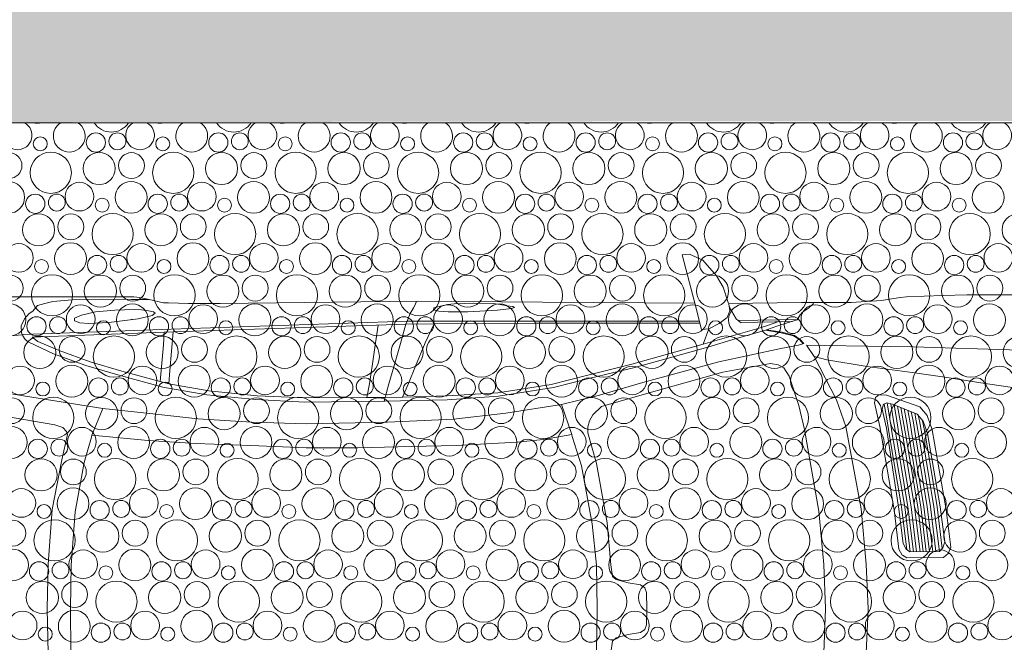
# Model space of a CAD drawing. Header units: metres. Extents: x -167 to 338, y -186 to 508.
# Tile 133 of 256: x 68.03 to 70.96, y 34.46 to 36.31. Entities that reach past the tile are written whole.
import ezdxf

# ---------------------------------------------------------------- set-up
doc = ezdxf.new("R2010")
doc.units = ezdxf.units.M
doc.header["$MEASUREMENT"] = 0
doc.linetypes.add('Öffnungslinie Tür Fenster', pattern=[0.23, 0.15, -0.08])
doc.layers.add('60 Gelände 2D Übersicht', color=7, linetype='Continuous')
doc.layers.add('60 Stellplätze', color=7, linetype='Continuous')

# ---------------------------------------------------------------- blocks, each defined once
blk = doc.blocks.new('*X45', base_point=(27236.1321, 33357.279))
at = {"layer": '60 Gelände 2D Übersicht', "color": 9, "linetype": 'Continuous', "lineweight": 18}
for centre, radius in [((68.0947, 35.9365), 0.0207), ((68.2598, 35.9406), 0.0286), ((68.3237, 35.9442), 0.0251), ((68.4584, 35.9365), 0.0207), ((68.6235, 35.9406), 0.0286), ((68.6874, 35.9442), 0.0251), ((68.8221, 35.9365), 0.0207), ((68.9872, 35.9406), 0.0286), ((69.0511, 35.9442), 0.0251), ((69.1858, 35.9365), 0.0207), ((69.351, 35.9406), 0.0286), ((69.4148, 35.9442), 0.0251), ((69.5495, 35.9365), 0.0207), ((69.7147, 35.9406), 0.0286), ((69.7785, 35.9442), 0.0251), ((69.9132, 35.9365), 0.0207), ((70.0784, 35.9406), 0.0286), ((70.1422, 35.9442), 0.0251), ((70.2769, 35.9365), 0.0207), ((70.4421, 35.9406), 0.0286), ((70.5059, 35.9442), 0.0251), ((70.6407, 35.9365), 0.0207), ((70.8058, 35.9406), 0.0286), ((70.8696, 35.9442), 0.0251), ((68.0018, 35.8721), 0.0384), ((68.1259, 35.8508), 0.0612), ((68.2695, 35.8633), 0.0477), ((68.3655, 35.8721), 0.0384), ((68.4896, 35.8508), 0.0612), ((68.6332, 35.8633), 0.0477), ((68.7292, 35.8721), 0.0384), ((68.8533, 35.8508), 0.0612), ((68.9969, 35.8633), 0.0477), ((69.0929, 35.8721), 0.0384), ((69.2171, 35.8508), 0.0612), ((69.3606, 35.8633), 0.0477), ((69.4567, 35.8721), 0.0384), ((69.5808, 35.8508), 0.0612), ((69.7243, 35.8633), 0.0477), ((69.8204, 35.8721), 0.0384), ((69.9445, 35.8508), 0.0612), ((70.088, 35.8633), 0.0477), ((70.1841, 35.8721), 0.0384), ((70.3082, 35.8508), 0.0612), ((70.4517, 35.8633), 0.0477), ((70.5478, 35.8721), 0.0384), ((70.6719, 35.8508), 0.0612), ((70.8154, 35.8633), 0.0477), ((70.9115, 35.8721), 0.0384), ((68.0008, 35.7777), 0.0473), ((68.211, 35.7799), 0.0426), ((68.3645, 35.7777), 0.0473), ((68.5747, 35.7799), 0.0426), ((68.7282, 35.7777), 0.0473), ((68.9384, 35.7799), 0.0426), ((69.0919, 35.7777), 0.0473), ((69.3022, 35.7799), 0.0426), ((69.4556, 35.7777), 0.0473), ((69.6659, 35.7799), 0.0426), ((69.8193, 35.7777), 0.0473), ((70.0296, 35.7799), 0.0426), ((70.183, 35.7777), 0.0473), ((70.3933, 35.7799), 0.0426), ((70.5468, 35.7777), 0.0473), ((70.757, 35.7799), 0.0426), ((70.9105, 35.7777), 0.0473), ((68.0798, 35.7586), 0.0286), ((68.1437, 35.7622), 0.0251), ((68.2784, 35.7545), 0.0207), ((68.4435, 35.7586), 0.0286), ((68.5074, 35.7622), 0.0251), ((68.6421, 35.7545), 0.0207), ((68.8072, 35.7586), 0.0286), ((68.8711, 35.7622), 0.0251), ((69.0058, 35.7545), 0.0207), ((69.171, 35.7586), 0.0286), ((69.2348, 35.7622), 0.0251), ((69.3695, 35.7545), 0.0207), ((69.5347, 35.7586), 0.0286), ((69.5985, 35.7622), 0.0251), ((69.7332, 35.7545), 0.0207), ((69.8984, 35.7586), 0.0286), ((69.9622, 35.7622), 0.0251), ((70.0969, 35.7545), 0.0207), ((70.2621, 35.7586), 0.0286), ((70.3259, 35.7622), 0.0251), ((70.4607, 35.7545), 0.0207), ((70.6258, 35.7586), 0.0286), ((70.6896, 35.7622), 0.0251), ((70.8244, 35.7545), 0.0207), ((68.0895, 35.6813), 0.0477), ((68.1855, 35.6901), 0.0384), ((68.3096, 35.6688), 0.0612), ((68.4532, 35.6813), 0.0477), ((68.5492, 35.6901), 0.0384), ((68.6733, 35.6688), 0.0612), ((68.8169, 35.6813), 0.0477), ((68.9129, 35.6901), 0.0384), ((69.0371, 35.6688), 0.0612), ((69.1806, 35.6813), 0.0477), ((69.2767, 35.6901), 0.0384), ((69.4008, 35.6688), 0.0612), ((69.5443, 35.6813), 0.0477), ((69.6404, 35.6901), 0.0384), ((69.7645, 35.6688), 0.0612), ((69.908, 35.6813), 0.0477), ((70.0041, 35.6901), 0.0384), ((70.1282, 35.6688), 0.0612), ((70.2717, 35.6813), 0.0477), ((70.3678, 35.6901), 0.0384), ((70.4919, 35.6688), 0.0612), ((70.6354, 35.6813), 0.0477), ((70.7315, 35.6901), 0.0384), ((70.8556, 35.6688), 0.0612), ((70.9992, 35.6813), 0.0477), ((68.031, 35.5979), 0.0426), ((68.1845, 35.5957), 0.0473), ((68.3947, 35.5979), 0.0426), ((68.5482, 35.5957), 0.0473), ((68.7584, 35.5979), 0.0426), ((68.9119, 35.5957), 0.0473), ((69.1222, 35.5979), 0.0426), ((69.2756, 35.5957), 0.0473), ((69.4859, 35.5979), 0.0426), ((69.6393, 35.5957), 0.0473), ((69.8496, 35.5979), 0.0426), ((70.003, 35.5957), 0.0473), ((70.2133, 35.5979), 0.0426), ((70.3668, 35.5957), 0.0473), ((70.577, 35.5979), 0.0426), ((70.7305, 35.5957), 0.0473), ((70.9407, 35.5979), 0.0426), ((68.2635, 35.5766), 0.0286), ((68.3274, 35.5802), 0.0251), ((68.6272, 35.5766), 0.0286), ((68.6911, 35.5802), 0.0251), ((68.991, 35.5766), 0.0286), ((69.0548, 35.5802), 0.0251), ((69.3547, 35.5766), 0.0286), ((69.4185, 35.5802), 0.0251), ((69.7184, 35.5766), 0.0286), ((69.7822, 35.5802), 0.0251), ((70.0821, 35.5766), 0.0286), ((70.1459, 35.5802), 0.0251), ((70.4458, 35.5766), 0.0286), ((70.5096, 35.5802), 0.0251), ((70.8095, 35.5766), 0.0286), ((70.8733, 35.5802), 0.0251), ((68.0984, 35.5725), 0.0207), ((68.4621, 35.5725), 0.0207), ((68.8258, 35.5725), 0.0207), ((69.1895, 35.5725), 0.0207), ((69.5532, 35.5725), 0.0207), ((69.9169, 35.5725), 0.0207), ((70.2807, 35.5725), 0.0207), ((70.6444, 35.5725), 0.0207), ((68.0055, 35.5081), 0.0384), ((68.1296, 35.4868), 0.0612), ((68.2732, 35.4993), 0.0477), ((68.3692, 35.5081), 0.0384), ((68.4933, 35.4868), 0.0612), ((68.6369, 35.4993), 0.0477), ((68.7329, 35.5081), 0.0384), ((68.8571, 35.4868), 0.0612), ((69.0006, 35.4993), 0.0477), ((69.0967, 35.5081), 0.0384), ((69.2208, 35.4868), 0.0612), ((69.3643, 35.4993), 0.0477), ((69.4604, 35.5081), 0.0384), ((69.5845, 35.4868), 0.0612), ((69.728, 35.4993), 0.0477), ((69.8241, 35.5081), 0.0384), ((69.9482, 35.4868), 0.0612), ((70.0917, 35.4993), 0.0477), ((70.1878, 35.5081), 0.0384), ((70.3119, 35.4868), 0.0612), ((70.4554, 35.4993), 0.0477), ((70.5515, 35.5081), 0.0384), ((70.6756, 35.4868), 0.0612), ((70.8192, 35.4993), 0.0477), ((70.9152, 35.5081), 0.0384), ((68.0045, 35.4138), 0.0473), ((68.2147, 35.4159), 0.0426), ((68.3682, 35.4138), 0.0473), ((68.5784, 35.4159), 0.0426), ((68.7319, 35.4138), 0.0473), ((68.9422, 35.4159), 0.0426), ((69.0956, 35.4138), 0.0473), ((69.3059, 35.4159), 0.0426), ((69.4593, 35.4138), 0.0473), ((69.6696, 35.4159), 0.0426), ((69.823, 35.4138), 0.0473), ((70.0333, 35.4159), 0.0426), ((70.1868, 35.4138), 0.0473), ((70.397, 35.4159), 0.0426), ((70.5505, 35.4138), 0.0473), ((70.7607, 35.4159), 0.0426), ((70.9142, 35.4138), 0.0473), ((68.0835, 35.3946), 0.0286), ((68.1474, 35.3982), 0.0251), ((68.4472, 35.3946), 0.0286), ((68.5111, 35.3982), 0.0251), ((68.811, 35.3946), 0.0286), ((68.8748, 35.3982), 0.0251), ((69.1747, 35.3946), 0.0286), ((69.2385, 35.3982), 0.0251), ((69.5384, 35.3946), 0.0286), ((69.6022, 35.3982), 0.0251), ((69.9021, 35.3946), 0.0286), ((69.9659, 35.3982), 0.0251), ((70.2658, 35.3946), 0.0286), ((70.3296, 35.3982), 0.0251), ((70.6295, 35.3946), 0.0286), ((70.6933, 35.3982), 0.0251), ((68.2821, 35.3905), 0.0207), ((68.6458, 35.3905), 0.0207), ((69.0095, 35.3905), 0.0207), ((69.3732, 35.3905), 0.0207), ((69.7369, 35.3905), 0.0207), ((70.1007, 35.3905), 0.0207), ((70.4644, 35.3905), 0.0207), ((70.8281, 35.3905), 0.0207), ((68.0932, 35.3173), 0.0477), ((68.1892, 35.3261), 0.0384), ((68.3133, 35.3048), 0.0612), ((68.4569, 35.3173), 0.0477), ((68.5529, 35.3261), 0.0384), ((68.6771, 35.3048), 0.0612), ((68.8206, 35.3173), 0.0477), ((68.9167, 35.3261), 0.0384), ((69.0408, 35.3048), 0.0612), ((69.1843, 35.3173), 0.0477), ((69.2804, 35.3261), 0.0384), ((69.4045, 35.3048), 0.0612), ((69.548, 35.3173), 0.0477), ((69.6441, 35.3261), 0.0384), ((69.7682, 35.3048), 0.0612), ((69.9117, 35.3173), 0.0477), ((70.0078, 35.3261), 0.0384), ((70.1319, 35.3048), 0.0612), ((70.2754, 35.3173), 0.0477), ((70.3715, 35.3261), 0.0384), ((70.4956, 35.3048), 0.0612), ((70.6392, 35.3173), 0.0477), ((70.7352, 35.3261), 0.0384), ((70.8593, 35.3048), 0.0612), ((71.0029, 35.3173), 0.0477), ((68.0347, 35.2339), 0.0426), ((68.1882, 35.2318), 0.0473), ((68.3984, 35.2339), 0.0426), ((68.5519, 35.2318), 0.0473), ((68.7622, 35.2339), 0.0426), ((68.9156, 35.2318), 0.0473), ((69.1259, 35.2339), 0.0426), ((69.2793, 35.2318), 0.0473), ((69.4896, 35.2339), 0.0426), ((69.643, 35.2318), 0.0473), ((69.8533, 35.2339), 0.0426), ((70.0068, 35.2318), 0.0473), ((70.217, 35.2339), 0.0426), ((70.3705, 35.2318), 0.0473), ((70.5807, 35.2339), 0.0426), ((70.7342, 35.2318), 0.0473), ((70.9444, 35.2339), 0.0426), ((68.1021, 35.2085), 0.0207), ((68.2672, 35.2126), 0.0286), ((68.3311, 35.2162), 0.0251), ((68.4658, 35.2085), 0.0207), ((68.631, 35.2126), 0.0286), ((68.6948, 35.2162), 0.0251), ((68.8295, 35.2085), 0.0207), ((68.9947, 35.2126), 0.0286), ((69.0585, 35.2162), 0.0251), ((69.1932, 35.2085), 0.0207), ((69.3584, 35.2126), 0.0286), ((69.4222, 35.2162), 0.0251), ((69.5569, 35.2085), 0.0207), ((69.7221, 35.2126), 0.0286), ((69.7859, 35.2162), 0.0251), ((69.9207, 35.2085), 0.0207), ((70.0858, 35.2126), 0.0286), ((70.1496, 35.2162), 0.0251), ((70.2844, 35.2085), 0.0207), ((70.4495, 35.2126), 0.0286), ((70.5133, 35.2162), 0.0251), ((70.6481, 35.2085), 0.0207), ((70.8132, 35.2126), 0.0286), ((70.877, 35.2162), 0.0251), ((68.0092, 35.1441), 0.0384), ((68.1333, 35.1228), 0.0612), ((68.2769, 35.1353), 0.0477), ((68.3729, 35.1441), 0.0384), ((68.4971, 35.1228), 0.0612), ((68.6406, 35.1353), 0.0477), ((68.7367, 35.1441), 0.0384), ((68.8608, 35.1228), 0.0612), ((69.0043, 35.1353), 0.0477), ((69.1004, 35.1441), 0.0384), ((69.2245, 35.1228), 0.0612), ((69.368, 35.1353), 0.0477), ((69.4641, 35.1441), 0.0384), ((69.5882, 35.1228), 0.0612), ((69.7317, 35.1353), 0.0477), ((69.8278, 35.1441), 0.0384), ((69.9519, 35.1228), 0.0612), ((70.0954, 35.1353), 0.0477), ((70.1915, 35.1441), 0.0384), ((70.3156, 35.1228), 0.0612), ((70.4592, 35.1353), 0.0477), ((70.5552, 35.1441), 0.0384), ((70.6793, 35.1228), 0.0612), ((70.8229, 35.1353), 0.0477), ((70.9189, 35.1441), 0.0384), ((68.0082, 35.0498), 0.0473), ((68.2184, 35.0519), 0.0426), ((68.3719, 35.0498), 0.0473), ((68.5822, 35.0519), 0.0426), ((68.7356, 35.0498), 0.0473), ((68.9459, 35.0519), 0.0426), ((69.0993, 35.0498), 0.0473), ((69.3096, 35.0519), 0.0426), ((69.463, 35.0498), 0.0473), ((69.6733, 35.0519), 0.0426), ((69.8268, 35.0498), 0.0473), ((70.037, 35.0519), 0.0426), ((70.1905, 35.0498), 0.0473), ((70.4007, 35.0519), 0.0426), ((70.5542, 35.0498), 0.0473), ((70.7644, 35.0519), 0.0426), ((70.9179, 35.0498), 0.0473), ((68.0872, 35.0307), 0.0286), ((68.1511, 35.0342), 0.0251), ((68.2858, 35.0265), 0.0207), ((68.451, 35.0307), 0.0286), ((68.5148, 35.0342), 0.0251), ((68.6495, 35.0265), 0.0207), ((68.8147, 35.0307), 0.0286), ((68.8785, 35.0342), 0.0251), ((69.0132, 35.0265), 0.0207), ((69.1784, 35.0307), 0.0286), ((69.2422, 35.0342), 0.0251), ((69.3769, 35.0265), 0.0207), ((69.5421, 35.0307), 0.0286), ((69.6059, 35.0342), 0.0251), ((69.7407, 35.0265), 0.0207), ((69.9058, 35.0307), 0.0286), ((69.9696, 35.0342), 0.0251), ((70.1044, 35.0265), 0.0207), ((70.2695, 35.0307), 0.0286), ((70.3333, 35.0342), 0.0251), ((70.4681, 35.0265), 0.0207), ((70.6332, 35.0307), 0.0286), ((70.697, 35.0342), 0.0251), ((70.8318, 35.0265), 0.0207), ((68.0969, 34.9533), 0.0477), ((68.1929, 34.9621), 0.0384), ((68.3171, 34.9409), 0.0612), ((68.4606, 34.9533), 0.0477), ((68.5567, 34.9621), 0.0384), ((68.6808, 34.9409), 0.0612), ((68.8243, 34.9533), 0.0477), ((68.9204, 34.9621), 0.0384), ((69.0445, 34.9409), 0.0612), ((69.188, 34.9533), 0.0477), ((69.2841, 34.9621), 0.0384), ((69.4082, 34.9409), 0.0612), ((69.5517, 34.9533), 0.0477), ((69.6478, 34.9621), 0.0384), ((69.7719, 34.9409), 0.0612), ((69.9154, 34.9533), 0.0477), ((70.0115, 34.9621), 0.0384), ((70.1356, 34.9409), 0.0612), ((70.2792, 34.9533), 0.0477), ((70.3752, 34.9621), 0.0384), ((70.4993, 34.9409), 0.0612), ((70.6429, 34.9533), 0.0477), ((70.7389, 34.9621), 0.0384), ((70.863, 34.9409), 0.0612), ((68.0384, 34.8699), 0.0426), ((68.1919, 34.8678), 0.0473), ((68.4022, 34.8699), 0.0426), ((68.5556, 34.8678), 0.0473), ((68.7659, 34.8699), 0.0426), ((68.9193, 34.8678), 0.0473), ((69.1296, 34.8699), 0.0426), ((69.283, 34.8678), 0.0473), ((69.4933, 34.8699), 0.0426), ((69.6468, 34.8678), 0.0473), ((69.857, 34.8699), 0.0426), ((70.0105, 34.8678), 0.0473), ((70.2207, 34.8699), 0.0426), ((70.3742, 34.8678), 0.0473), ((70.5844, 34.8699), 0.0426), ((70.7379, 34.8678), 0.0473), ((70.9481, 34.8699), 0.0426), ((68.1058, 34.8445), 0.0207), ((68.271, 34.8487), 0.0286), ((68.3348, 34.8522), 0.0251), ((68.4695, 34.8445), 0.0207), ((68.6347, 34.8487), 0.0286), ((68.6985, 34.8522), 0.0251), ((68.8332, 34.8445), 0.0207), ((68.9984, 34.8487), 0.0286), ((69.0622, 34.8522), 0.0251), ((69.1969, 34.8445), 0.0207), ((69.3621, 34.8487), 0.0286), ((69.4259, 34.8522), 0.0251), ((69.5607, 34.8445), 0.0207), ((69.7258, 34.8487), 0.0286), ((69.7896, 34.8522), 0.0251), ((69.9244, 34.8445), 0.0207), ((70.0895, 34.8487), 0.0286), ((70.1533, 34.8522), 0.0251), ((70.2881, 34.8445), 0.0207), ((70.4532, 34.8487), 0.0286), ((70.517, 34.8522), 0.0251), ((70.6518, 34.8445), 0.0207), ((70.8169, 34.8487), 0.0286), ((70.8807, 34.8522), 0.0251), ((68.0129, 34.7801), 0.0384), ((68.1371, 34.7589), 0.0612), ((68.2806, 34.7713), 0.0477), ((68.3767, 34.7801), 0.0384), ((68.5008, 34.7589), 0.0612), ((68.6443, 34.7713), 0.0477), ((68.7404, 34.7801), 0.0384), ((68.8645, 34.7589), 0.0612), ((69.008, 34.7713), 0.0477), ((69.1041, 34.7801), 0.0384), ((69.2282, 34.7589), 0.0612), ((69.3717, 34.7713), 0.0477), ((69.4678, 34.7801), 0.0384), ((69.5919, 34.7589), 0.0612), ((69.7354, 34.7713), 0.0477), ((69.8315, 34.7801), 0.0384), ((69.9556, 34.7589), 0.0612), ((70.0992, 34.7713), 0.0477), ((70.1952, 34.7801), 0.0384), ((70.3193, 34.7589), 0.0612), ((70.4629, 34.7713), 0.0477), ((70.5589, 34.7801), 0.0384), ((70.683, 34.7589), 0.0612), ((70.8266, 34.7713), 0.0477), ((70.9226, 34.7801), 0.0384), ((68.0119, 34.6858), 0.0473), ((68.2222, 34.6879), 0.0426), ((68.3756, 34.6858), 0.0473), ((68.5859, 34.6879), 0.0426), ((68.7393, 34.6858), 0.0473), ((68.9496, 34.6879), 0.0426), ((69.103, 34.6858), 0.0473), ((69.3133, 34.6879), 0.0426), ((69.4668, 34.6858), 0.0473), ((69.677, 34.6879), 0.0426), ((69.8305, 34.6858), 0.0473), ((70.0407, 34.6879), 0.0426), ((70.1942, 34.6858), 0.0473), ((70.4044, 34.6879), 0.0426), ((70.5579, 34.6858), 0.0473), ((70.7681, 34.6879), 0.0426), ((70.9216, 34.6858), 0.0473), ((68.091, 34.6667), 0.0286), ((68.1548, 34.6702), 0.0251), ((68.4547, 34.6667), 0.0286), ((68.5185, 34.6702), 0.0251), ((68.8184, 34.6667), 0.0286), ((68.8822, 34.6702), 0.0251), ((69.1821, 34.6667), 0.0286), ((69.2459, 34.6702), 0.0251), ((69.5458, 34.6667), 0.0286), ((69.6096, 34.6702), 0.0251), ((69.9095, 34.6667), 0.0286), ((69.9733, 34.6702), 0.0251), ((70.2732, 34.6667), 0.0286), ((70.337, 34.6702), 0.0251), ((70.6369, 34.6667), 0.0286), ((70.7007, 34.6702), 0.0251), ((68.2895, 34.6625), 0.0207), ((68.6532, 34.6625), 0.0207), ((69.0169, 34.6625), 0.0207), ((69.3807, 34.6625), 0.0207), ((69.7444, 34.6625), 0.0207), ((70.1081, 34.6625), 0.0207), ((70.4718, 34.6625), 0.0207), ((70.8355, 34.6625), 0.0207), ((68.1006, 34.5893), 0.0477), ((68.1967, 34.5981), 0.0384), ((68.3208, 34.5769), 0.0612), ((68.4643, 34.5893), 0.0477), ((68.5604, 34.5981), 0.0384), ((68.6845, 34.5769), 0.0612), ((68.828, 34.5893), 0.0477), ((68.9241, 34.5981), 0.0384), ((69.0482, 34.5769), 0.0612), ((69.1917, 34.5893), 0.0477), ((69.2878, 34.5981), 0.0384), ((69.4119, 34.5769), 0.0612), ((69.5554, 34.5893), 0.0477), ((69.6515, 34.5981), 0.0384), ((69.7756, 34.5769), 0.0612), ((69.9192, 34.5893), 0.0477), ((70.0152, 34.5981), 0.0384), ((70.1393, 34.5769), 0.0612), ((70.2829, 34.5893), 0.0477), ((70.3789, 34.5981), 0.0384), ((70.503, 34.5769), 0.0612), ((70.6466, 34.5893), 0.0477), ((70.7426, 34.5981), 0.0384), ((70.8667, 34.5769), 0.0612), ((68.0422, 34.5059), 0.0426), ((68.1956, 34.5038), 0.0473), ((68.4059, 34.5059), 0.0426), ((68.5593, 34.5038), 0.0473), ((68.7696, 34.5059), 0.0426), ((68.923, 34.5038), 0.0473), ((69.1333, 34.5059), 0.0426), ((69.2868, 34.5038), 0.0473), ((69.497, 34.5059), 0.0426), ((69.6505, 34.5038), 0.0473), ((69.8607, 34.5059), 0.0426), ((70.0142, 34.5038), 0.0473), ((70.2244, 34.5059), 0.0426), ((70.3779, 34.5038), 0.0473), ((70.5881, 34.5059), 0.0426), ((70.7416, 34.5038), 0.0473), ((70.9518, 34.5059), 0.0426), ((68.2747, 34.4847), 0.0286), ((68.3385, 34.4882), 0.0251), ((68.6384, 34.4847), 0.0286), ((68.7022, 34.4882), 0.0251), ((69.0021, 34.4847), 0.0286), ((69.0659, 34.4882), 0.0251), ((69.3658, 34.4847), 0.0286), ((69.4296, 34.4882), 0.0251), ((69.7295, 34.4847), 0.0286), ((69.7933, 34.4882), 0.0251), ((70.0932, 34.4847), 0.0286), ((70.157, 34.4882), 0.0251), ((70.4569, 34.4847), 0.0286), ((70.5207, 34.4882), 0.0251), ((70.8206, 34.4847), 0.0286), ((70.8844, 34.4882), 0.0251), ((68.1095, 34.4805), 0.0207), ((68.4732, 34.4805), 0.0207), ((68.8369, 34.4805), 0.0207), ((69.2007, 34.4805), 0.0207), ((69.5644, 34.4805), 0.0207), ((69.9281, 34.4805), 0.0207), ((70.2918, 34.4805), 0.0207), ((70.6555, 34.4805), 0.0207)]:
    blk.add_circle(centre, radius, dxfattribs=at)
for centre, radius, start, end in [((68.0273, 35.9619), 0.0426, 118.9408, 61.0592), ((68.0858, 36.0453), 0.0477, 255.274, 284.726), ((68.1808, 35.9597), 0.0473, 123.5984, 56.4016), ((68.3059, 36.0328), 0.0612, 213.3832, 326.6168), ((68.391, 35.9619), 0.0426, 118.9408, 61.0592), ((68.4495, 36.0453), 0.0477, 255.274, 284.726), ((68.5445, 35.9597), 0.0473, 123.5984, 56.4016), ((68.6696, 36.0328), 0.0612, 213.3832, 326.6168), ((68.7547, 35.9619), 0.0426, 118.9408, 61.0592), ((68.8132, 36.0453), 0.0477, 255.274, 284.726), ((68.9082, 35.9597), 0.0473, 123.5984, 56.4016), ((69.0333, 36.0328), 0.0612, 213.3832, 326.6168), ((69.1184, 35.9619), 0.0426, 118.9408, 61.0592), ((69.1769, 36.0453), 0.0477, 255.274, 284.726), ((69.2719, 35.9597), 0.0473, 123.5984, 56.4016), ((69.3971, 36.0328), 0.0612, 213.3832, 326.6168), ((69.4822, 35.9619), 0.0426, 118.9408, 61.0592), ((69.5406, 36.0453), 0.0477, 255.274, 284.726), ((69.6356, 35.9597), 0.0473, 123.5984, 56.4016), ((69.7608, 36.0328), 0.0612, 213.3832, 326.6168), ((69.8459, 35.9619), 0.0426, 118.9408, 61.0592), ((69.9043, 36.0453), 0.0477, 255.274, 284.726), ((69.9993, 35.9597), 0.0473, 123.5984, 56.4016), ((70.1245, 36.0328), 0.0612, 213.3832, 326.6168), ((70.2096, 35.9619), 0.0426, 118.9408, 61.0592), ((70.268, 36.0453), 0.0477, 255.274, 284.726), ((70.363, 35.9597), 0.0473, 123.5984, 56.4016), ((70.4882, 36.0328), 0.0612, 213.3832, 326.6168), ((70.5733, 35.9619), 0.0426, 118.9408, 61.0592), ((70.6317, 36.0453), 0.0477, 255.274, 284.726), ((70.7268, 35.9597), 0.0473, 123.5984, 56.4016), ((70.8519, 36.0328), 0.0612, 213.3832, 326.6168), ((70.937, 35.9619), 0.0426, 118.9408, 61.0592)]:
    blk.add_arc(centre, radius, start, end, dxfattribs=at)
blk = doc.blocks.new('Oberklassewagen 27')
at = {"layer": '60 Stellplätze', "color": 7, "linetype": 'Continuous', "lineweight": 13}
for p, q in [((0.5036, 0.132), (0.4976, 0)), ((0.5036, 0.132), (0.4976, 0)), ((0.6238, 0.0002), (0.629, 0.1315)), ((1.2615, 0.1298), (1.2562, 0.0961)), ((1.302, 0.0002), (1.3043, 0.1291)), ((2.8652, 0.1291), (2.8669, 0.0002)), ((2.9358, 0.0002), (2.9333, 0.1323)), ((1.2562, 0.0961), (1.2462, 0.0867)), ((1.1553, 0.0482), (1.1609, 0.0621)), ((1.1609, 0.0621), (1.1732, 0.071)), ((1.2103, 0.077), (1.1732, 0.071)), ((1.2462, 0.0867), (1.2103, 0.077)), ((1.1544, 0), (1.1553, 0.0482)), ((0.5036, -0.132), (0.4976, 0)), ((0.5036, -0.132), (0.4976, 0)), ((1.1544, 0), (1.1553, -0.0482)), ((0.6238, -0.0002), (0.629, -0.1315)), ((1.302, -0.0002), (1.3043, -0.1291)), ((2.8652, -0.1291), (2.8669, -0.0002)), ((2.9358, -0.0002), (2.9333, -0.1323)), ((1.1553, -0.0482), (1.1609, -0.0621)), ((1.1609, -0.0621), (1.1732, -0.071)), ((1.2103, -0.077), (1.1732, -0.071)), ((1.2462, -0.0867), (1.2103, -0.077)), ((1.2562, -0.0961), (1.2462, -0.0867)), ((1.2615, -0.1298), (1.2562, -0.0961)), ((0.5181, -0.2966), (0.5036, -0.132)), ((0.5181, -0.2966), (0.5036, -0.132)), ((0.629, -0.1315), (0.6434, -0.2896)), ((1.2726, -0.2546), (1.2615, -0.1298)), ((1.3043, -0.1291), (1.3173, -0.2524)), ((2.8532, -0.2877), (2.8652, -0.1291)), ((2.9333, -0.1323), (2.921, -0.2947)), ((0.2515, -0.1826), (0.2591, -0.164)), ((0.2591, -0.164), (0.2735, -0.1521)), ((0.2735, -0.1521), (0.3822, -0.1513)), ((0.2851, -0.1697), (0.2757, -0.1805)), ((0.2757, -0.1805), (0.2851, -0.1697)), ((0.3739, -0.1689), (0.2851, -0.1697)), ((0.2851, -0.1697), (0.3739, -0.1689)), ((0.2856, -0.1697), (0.3019, -0.303)), ((0.3019, -0.303), (0.2856, -0.1697)), ((0.2958, -0.1696), (0.3121, -0.3031)), ((0.3121, -0.3031), (0.2958, -0.1696)), ((0.3215, -0.303), (0.3052, -0.1696)), ((0.3052, -0.1696), (0.3215, -0.303)), ((0.315, -0.1695), (0.3314, -0.3031)), ((0.3314, -0.3031), (0.315, -0.1695)), ((0.3408, -0.303), (0.3245, -0.1694)), ((0.3245, -0.1694), (0.3408, -0.303)), ((0.3335, -0.1694), (0.3498, -0.3031)), ((0.3498, -0.3031), (0.3335, -0.1694)), ((0.3593, -0.303), (0.343, -0.1694)), ((0.343, -0.1694), (0.3593, -0.303)), ((0.3532, -0.1694), (0.3696, -0.3031)), ((0.3696, -0.3031), (0.3532, -0.1694)), ((0.3789, -0.303), (0.3627, -0.1694)), ((0.3627, -0.1694), (0.3789, -0.303)), ((0.3725, -0.1694), (0.3887, -0.3031)), ((0.3887, -0.3031), (0.3725, -0.1694)), ((0.3845, -0.1765), (0.3739, -0.1689)), ((0.3739, -0.1689), (0.3845, -0.1765)), ((0.3819, -0.1513), (0.395, -0.1592)), ((0.3822, -0.1513), (0.396, -0.1595)), ((0.3982, -0.303), (0.3826, -0.1753)), ((0.3826, -0.1753), (0.3982, -0.303)), ((0.396, -0.1595), (0.4066, -0.1767)), ((0.2653, -0.2939), (0.2515, -0.1826)), ((0.2757, -0.1805), (0.2695, -0.1984)), ((0.2695, -0.1984), (0.2757, -0.1805)), ((0.2695, -0.1984), (0.2837, -0.3024)), ((0.2837, -0.3024), (0.2695, -0.1984)), ((0.2773, -0.1789), (0.2924, -0.3031)), ((0.2924, -0.3031), (0.2773, -0.1789)), ((0.3936, -0.1933), (0.3845, -0.1765)), ((0.3845, -0.1765), (0.3936, -0.1933)), ((0.4057, -0.2957), (0.3936, -0.1933)), ((0.3936, -0.1933), (0.4057, -0.2957)), ((0.4066, -0.1767), (0.4204, -0.294)), ((1.3043, -0.4311), (1.2726, -0.2546)), ((1.3173, -0.2524), (1.349, -0.4242)), ((0.6434, -0.2896), (0.6861, -0.5324)), ((2.8261, -0.4345), (2.8532, -0.2877)), ((0.3069, -0.5318), (0.2653, -0.2939)), ((0.3213, -0.5208), (0.2837, -0.3024)), ((0.2837, -0.3024), (0.3213, -0.5208)), ((0.3283, -0.5193), (0.2924, -0.3031)), ((0.2924, -0.3031), (0.3283, -0.5193)), ((0.3019, -0.303), (0.3379, -0.5193)), ((0.3379, -0.5193), (0.3019, -0.303)), ((0.3121, -0.3031), (0.3481, -0.5193)), ((0.3481, -0.5193), (0.3121, -0.3031)), ((0.3576, -0.5193), (0.3215, -0.303)), ((0.3215, -0.303), (0.3576, -0.5193)), ((0.3314, -0.3031), (0.3675, -0.5193)), ((0.3675, -0.5193), (0.3314, -0.3031)), ((0.377, -0.5193), (0.3408, -0.303)), ((0.3408, -0.303), (0.377, -0.5193)), ((0.3498, -0.3031), (0.3861, -0.5193)), ((0.3861, -0.5193), (0.3498, -0.3031)), ((0.3956, -0.5193), (0.3593, -0.303)), ((0.3593, -0.303), (0.3956, -0.5193)), ((0.3696, -0.3031), (0.4059, -0.5193)), ((0.4059, -0.5193), (0.3696, -0.3031)), ((0.4154, -0.5193), (0.3789, -0.303)), ((0.3789, -0.303), (0.4154, -0.5193)), ((0.3887, -0.3031), (0.4257, -0.5193)), ((0.4257, -0.5193), (0.3887, -0.3031)), ((0.4351, -0.5193), (0.3982, -0.303)), ((0.3982, -0.303), (0.4351, -0.5193)), ((0.443, -0.5362), (0.4057, -0.2957)), ((0.4057, -0.2957), (0.443, -0.5362)), ((0.4204, -0.294), (0.4624, -0.5411)), ((0.5638, -0.5417), (0.5181, -0.2966)), ((0.5638, -0.5417), (0.5181, -0.2966)), ((2.921, -0.2947), (2.8924, -0.4417)), ((1.3299, -0.522), (1.3043, -0.4311)), ((1.349, -0.4242), (1.3761, -0.5115)), ((2.8045, -0.5096), (2.8261, -0.4345)), ((2.8924, -0.4417), (2.8755, -0.5168)), ((1.5411, -0.4949), (1.4615, -0.5029)), ((1.7207, -0.4845), (1.5411, -0.4949)), ((1.8543, -0.4816), (1.7207, -0.4845)), ((2.0135, -0.4782), (1.8543, -0.4816)), ((2.1663, -0.478), (2.0135, -0.4782)), ((2.1152, -0.4724), (2.1152, -0.4721)), ((2.1152, -0.4721), (2.1152, -0.4724)), ((2.3306, -0.4842), (2.1663, -0.478)), ((2.4942, -0.4903), (2.3306, -0.4842)), ((2.6364, -0.4996), (2.4942, -0.4903)), ((0.3339, -0.5574), (0.3213, -0.5208)), ((0.3213, -0.5208), (0.3339, -0.5574)), ((0.3354, -0.5583), (0.3283, -0.5193)), ((0.3283, -0.5193), (0.3354, -0.5583)), ((0.3379, -0.5193), (0.3449, -0.5583)), ((0.3449, -0.5583), (0.3379, -0.5193)), ((0.3481, -0.5193), (0.3545, -0.5583)), ((0.3545, -0.5583), (0.3481, -0.5193)), ((0.3639, -0.5583), (0.3576, -0.5193)), ((0.3576, -0.5193), (0.3639, -0.5583)), ((0.3675, -0.5193), (0.3738, -0.5583)), ((0.3738, -0.5583), (0.3675, -0.5193)), ((0.3833, -0.5583), (0.377, -0.5193)), ((0.377, -0.5193), (0.3833, -0.5583)), ((0.3861, -0.5193), (0.3929, -0.5583)), ((0.3929, -0.5583), (0.3861, -0.5193)), ((0.4024, -0.5583), (0.3956, -0.5193)), ((0.3956, -0.5193), (0.4024, -0.5583)), ((0.4122, -0.5583), (0.4059, -0.5193)), ((0.4059, -0.5193), (0.4122, -0.5583)), ((0.4154, -0.5193), (0.4217, -0.5583)), ((0.4217, -0.5583), (0.4154, -0.5193)), ((0.4257, -0.5193), (0.4315, -0.5583)), ((0.4315, -0.5583), (0.4257, -0.5193)), ((0.441, -0.5583), (0.4351, -0.5193)), ((0.4351, -0.5193), (0.441, -0.5583)), ((1.3304, -0.5399), (1.3299, -0.522)), ((1.3761, -0.5115), (1.3775, -0.517)), ((1.3775, -0.517), (1.3761, -0.5115)), ((1.3773, -0.5167), (1.3773, -0.5167)), ((1.4615, -0.5029), (1.3775, -0.517)), ((1.3775, -0.517), (1.408, -0.6068)), ((2.8032, -0.515), (2.6364, -0.4996)), ((2.7711, -0.5944), (2.8032, -0.515)), ((2.8045, -0.5096), (2.8032, -0.515)), ((2.8032, -0.515), (2.8045, -0.5096)), ((2.8755, -0.5168), (2.8786, -0.5266)), ((0.322, -0.5735), (0.3069, -0.5318)), ((0.4557, -0.593), (0.443, -0.5362)), ((0.443, -0.5362), (0.4557, -0.593)), ((0.4624, -0.5411), (0.4781, -0.612)), ((0.5916, -0.6205), (0.5638, -0.5417)), ((0.5916, -0.6205), (0.5638, -0.5417)), ((0.6861, -0.5324), (0.7036, -0.6038)), ((1.3248, -0.5578), (1.3304, -0.5399)), ((1.9246, -0.554), (1.7286, -0.5631)), ((2.1659, -0.5489), (1.9246, -0.554)), ((2.3283, -0.554), (2.1659, -0.5489)), ((2.4888, -0.5642), (2.3283, -0.554)), ((2.8786, -0.5266), (2.8895, -0.5376)), ((2.8895, -0.5376), (2.9134, -0.5462)), ((2.9134, -0.5462), (3.0685, -0.5724)), ((0.3438, -0.6), (0.322, -0.5735)), ((0.3515, -0.5778), (0.3339, -0.5574)), ((0.3339, -0.5574), (0.3515, -0.5778)), ((0.3356, -0.5594), (0.3354, -0.5583)), ((0.3354, -0.5583), (0.3356, -0.5594)), ((0.3449, -0.5583), (0.3485, -0.574)), ((0.3485, -0.574), (0.3449, -0.5583)), ((0.4246, -0.608), (0.3515, -0.5778)), ((0.3545, -0.5583), (0.3589, -0.5808)), ((0.3589, -0.5808), (0.3545, -0.5583)), ((0.3639, -0.5583), (0.3692, -0.5849)), ((0.3692, -0.5849), (0.3639, -0.5583)), ((0.3738, -0.5583), (0.3799, -0.5893)), ((0.3799, -0.5893), (0.3738, -0.5583)), ((0.3901, -0.5934), (0.3833, -0.5583)), ((0.3929, -0.5583), (0.4001, -0.5978)), ((0.4001, -0.5978), (0.3929, -0.5583)), ((0.4102, -0.6018), (0.4024, -0.5583)), ((0.4024, -0.5583), (0.4102, -0.6018)), ((0.4205, -0.6061), (0.4122, -0.5583)), ((0.4122, -0.5583), (0.4205, -0.6061)), ((0.4217, -0.5583), (0.4304, -0.6088)), ((0.4304, -0.6088), (0.4217, -0.5583)), ((0.4315, -0.5583), (0.4405, -0.6108)), ((0.4405, -0.6108), (0.4315, -0.5583)), ((0.4495, -0.6079), (0.441, -0.5583)), ((0.441, -0.5583), (0.4495, -0.6079)), ((1.289, -0.6008), (1.3151, -0.5756)), ((1.3151, -0.5756), (1.3248, -0.5578)), ((1.5734, -0.5805), (1.408, -0.6068)), ((1.7286, -0.5631), (1.5734, -0.5805)), ((2.6306, -0.5797), (2.4888, -0.5642)), ((2.7711, -0.5944), (2.6306, -0.5797)), ((0.4432, -0.6342), (0.3438, -0.6)), ((0.4246, -0.608), (0.4418, -0.6111)), ((0.4418, -0.6111), (0.4246, -0.608)), ((0.4418, -0.6111), (0.4516, -0.6071)), ((0.4516, -0.6071), (0.4418, -0.6111)), ((0.4516, -0.6071), (0.4557, -0.593)), ((0.4557, -0.593), (0.4516, -0.6071)), ((0.4781, -0.612), (0.4755, -0.6274)), ((0.7036, -0.6038), (0.7318, -0.6906)), ((1.1547, -0.6394), (1.289, -0.6008)), ((1.408, -0.6068), (1.2958, -0.6343)), ((2.1705, -0.6134), (1.9332, -0.6163)), ((2.3167, -0.6216), (2.1705, -0.6134)), ((3.056, -0.6404), (2.7711, -0.5944)), ((0.4658, -0.635), (0.4432, -0.6342)), ((0.4755, -0.6274), (0.4658, -0.635)), ((0.6572, -0.7494), (0.5916, -0.6205)), ((0.6572, -0.7494), (0.5916, -0.6205)), ((0.929, -0.7028), (1.1547, -0.6394)), ((1.2957, -0.6341), (1.1666, -0.6723)), ((1.5956, -0.6311), (1.432, -0.6565)), ((1.439, -0.6661), (1.5975, -0.641)), ((1.7479, -0.62), (1.5956, -0.6311)), ((1.5975, -0.641), (1.7476, -0.6317)), ((1.7476, -0.6317), (1.8794, -0.6287)), ((1.9332, -0.6163), (1.7479, -0.62)), ((1.8623, -0.6684), (1.8804, -0.6286)), ((1.8794, -0.6287), (1.9322, -0.6276)), ((1.935, -0.6163), (1.9213, -0.6676)), ((1.9322, -0.6276), (1.9889, -0.6276)), ((1.9889, -0.6276), (1.9322, -0.6276)), ((1.9861, -0.6276), (1.9787, -0.6682)), ((1.9889, -0.6276), (2.1701, -0.6258)), ((2.1701, -0.6258), (2.3126, -0.6323)), ((2.3126, -0.6323), (2.4562, -0.6466)), ((2.4614, -0.6354), (2.3167, -0.6216)), ((2.5922, -0.6577), (2.4614, -0.6354)), ((0.1627, -0.671), (0.0491, -0.6538)), ((0.0491, -0.6538), (0.1627, -0.671)), ((0.27, -0.6881), (0.1627, -0.671)), ((0.1627, -0.671), (0.27, -0.6881)), ((1.1666, -0.6723), (0.9411, -0.7334)), ((1.432, -0.6565), (1.3235, -0.6845)), ((1.3303, -0.6934), (1.439, -0.6661)), ((1.8424, -0.7201), (1.8623, -0.6684)), ((1.9213, -0.6676), (1.9058, -0.7183)), ((1.9787, -0.6682), (1.9708, -0.7201)), ((2.4562, -0.6466), (2.575, -0.6682)), ((2.575, -0.6682), (2.4562, -0.6466)), ((2.575, -0.6682), (2.572, -0.7075)), ((2.572, -0.7075), (2.575, -0.6682)), ((2.575, -0.6682), (2.6005, -0.6743)), ((2.6005, -0.6743), (2.575, -0.6682)), ((2.7258, -0.6949), (2.5922, -0.6577)), ((0.3664, -0.7015), (0.27, -0.6881)), ((0.27, -0.6881), (0.3664, -0.7014)), ((0.3664, -0.7014), (0.5004, -0.7194)), ((0.5004, -0.7194), (0.3664, -0.7015)), ((0.7318, -0.6906), (0.748, -0.7157)), ((1.3235, -0.6845), (1.1907, -0.7164)), ((1.1997, -0.7262), (1.3303, -0.6934)), ((2.5972, -0.7075), (2.6005, -0.6743)), ((2.6005, -0.6743), (2.5972, -0.7075)), ((2.7138, -0.7055), (2.6005, -0.6743)), ((2.8209, -0.722), (2.7258, -0.6949)), ((0.4748, -0.7159), (0.4748, -0.716)), ((0.4748, -0.716), (0.4748, -0.7159)), ((0.476, -0.7161), (0.476, -0.7161)), ((0.6202, -0.7395), (0.5004, -0.7194)), ((0.5004, -0.7194), (0.6202, -0.7394)), ((0.748, -0.7157), (0.7644, -0.7247)), ((0.7644, -0.7247), (0.7876, -0.7283)), ((0.7876, -0.7283), (0.929, -0.7028)), ((1.1907, -0.7164), (0.9737, -0.7773)), ((0.9875, -0.7856), (1.1997, -0.7262)), ((1.8129, -0.7894), (1.8424, -0.7201)), ((1.9058, -0.7183), (1.8866, -0.7877)), ((1.9708, -0.7201), (1.9612, -0.7894)), ((2.572, -0.7075), (2.5614, -0.8226)), ((2.5907, -0.7834), (2.5972, -0.7075)), ((2.5972, -0.7075), (2.5907, -0.7834)), ((2.7138, -0.7055), (2.808, -0.7328)), ((2.808, -0.7328), (2.7138, -0.7055)), ((2.9171, -0.7567), (2.8209, -0.722)), ((0.6202, -0.7394), (0.6572, -0.7494)), ((0.6572, -0.7494), (0.6202, -0.7395)), ((0.6393, -0.7446), (0.6393, -0.7445)), ((0.68, -0.7824), (0.6572, -0.7494)), ((0.68, -0.7824), (0.6572, -0.7494)), ((0.9411, -0.7334), (0.7567, -0.7725)), ((2.808, -0.7328), (2.9003, -0.7666)), ((2.9003, -0.7666), (2.808, -0.7328)), ((2.993, -0.7927), (2.9171, -0.7567)), ((0.046, -0.7681), (0.3633, -0.778)), ((0.3633, -0.778), (0.498, -0.7802)), ((0.498, -0.7802), (0.6279, -0.7816)), ((0.6279, -0.7816), (0.68, -0.7824)), ((0.7038, -0.7827), (0.6883, -0.7876)), ((0.6883, -0.7876), (0.6991, -0.7997)), ((0.6991, -0.7997), (0.6883, -0.7876)), ((0.7014, -0.7997), (0.6912, -0.7874)), ((0.7567, -0.7725), (0.7038, -0.7827)), ((0.8276, -0.8313), (0.9875, -0.7856)), ((0.9875, -0.7856), (0.8276, -0.8313)), ((0.9737, -0.7773), (0.902, -0.7984)), ((0.9878, -0.7856), (0.9709, -0.8316)), ((1.7863, -0.8463), (1.8129, -0.7894)), ((1.8866, -0.7877), (1.8705, -0.8453)), ((1.9612, -0.7894), (1.9533, -0.842)), ((2.5881, -0.8217), (2.5907, -0.7834)), ((2.5907, -0.7834), (2.5881, -0.8217)), ((2.8978, -0.7668), (2.8977, -0.7668)), ((2.9638, -0.7939), (2.9003, -0.7666)), ((0.6991, -0.7997), (0.7166, -0.8115)), ((0.7166, -0.8115), (0.6991, -0.7997)), ((0.7192, -0.8101), (0.7014, -0.7997)), ((0.7166, -0.8115), (0.7527, -0.821)), ((0.7527, -0.821), (0.7166, -0.8115)), ((0.7562, -0.8199), (0.7192, -0.8101)), ((0.902, -0.7984), (0.8022, -0.8277)), ((2.568, -0.83), (3.0062, -0.8138)), ((3.0062, -0.8138), (2.568, -0.83)), ((2.5881, -0.8217), (2.9805, -0.8065)), ((2.9805, -0.8065), (2.9638, -0.7939)), ((2.993, -0.7927), (3.0011, -0.7993)), ((2.993, -0.7927), (3.0011, -0.7993)), ((3.0011, -0.7993), (3.0085, -0.81)), ((3.0062, -0.8138), (3.0099, -0.8133)), ((3.0122, -0.8188), (3.0085, -0.81)), ((3.0099, -0.8133), (3.0914, -0.8065)), ((3.0134, -0.8395), (3.0122, -0.8188)), ((0.7653, -0.84), (0.7377, -0.8489)), ((0.7377, -0.8489), (0.7653, -0.84)), ((0.7527, -0.821), (0.7989, -0.8286)), ((0.7989, -0.8286), (0.7527, -0.821)), ((0.8022, -0.8277), (0.7562, -0.8199)), ((0.7989, -0.8286), (0.7653, -0.84)), ((0.7653, -0.84), (0.7989, -0.8286)), ((0.7656, -0.8524), (0.7959, -0.8412)), ((0.7959, -0.8412), (0.8276, -0.8313)), ((0.8276, -0.8313), (0.7959, -0.8412)), ((0.7989, -0.8272), (0.7989, -0.8286)), ((0.7989, -0.8286), (0.7989, -0.8272)), ((0.9164, -0.8652), (0.9398, -0.847)), ((0.9398, -0.847), (0.9705, -0.8316)), ((0.9705, -0.8316), (0.9922, -0.8294)), ((0.9922, -0.8294), (1.0126, -0.9071)), ((0.9974, -0.848), (1.484, -0.8476)), ((1.484, -0.8476), (0.9974, -0.848)), ((1.484, -0.8476), (1.7857, -0.8463)), ((1.7857, -0.8463), (1.484, -0.8476)), ((1.7857, -0.8463), (1.8705, -0.8453)), ((1.8663, -0.8541), (2.568, -0.83)), ((2.568, -0.83), (1.8663, -0.8541)), ((1.8663, -0.8541), (1.8705, -0.8453)), ((1.8705, -0.8453), (1.8663, -0.8541)), ((1.9579, -0.8418), (1.8705, -0.8453)), ((1.8705, -0.8453), (1.9579, -0.8418)), ((2.5614, -0.8226), (1.9579, -0.8418)), ((1.9579, -0.8418), (2.5614, -0.8226)), ((2.5881, -0.8217), (2.5614, -0.8226)), ((2.5614, -0.8226), (2.5881, -0.8217)), ((2.8119, -0.8471), (2.7533, -0.8501)), ((2.7533, -0.8501), (2.8119, -0.8471)), ((2.8395, -0.8494), (2.8119, -0.8471)), ((2.8119, -0.8471), (2.8395, -0.8494)), ((3.0134, -0.8395), (3.0037, -0.8608)), ((3.0037, -0.8608), (3.0134, -0.8395)), ((0.6988, -0.8725), (0.6921, -0.8812)), ((0.7085, -0.8576), (0.6988, -0.8725)), ((0.8832, -0.8556), (0.7075, -0.8592)), ((0.7377, -0.8489), (0.7085, -0.8576)), ((0.7085, -0.8576), (0.7377, -0.8489)), ((0.7126, -0.8566), (0.7127, -0.8566)), ((0.7231, -0.8533), (0.8755, -0.85)), ((0.8742, -0.849), (0.8825, -0.855)), ((0.8825, -0.855), (0.8891, -0.8612)), ((0.8891, -0.8612), (0.9104, -0.8969)), ((0.9164, -0.8652), (0.9082, -0.8843)), ((1.4822, -0.8537), (0.9993, -0.8543)), ((0.9993, -0.8543), (1.4822, -0.8537)), ((1.8663, -0.8541), (1.4822, -0.8537)), ((1.4822, -0.8537), (1.8613, -0.854)), ((1.8481, -0.8931), (1.8584, -0.8744)), ((1.8584, -0.8744), (1.8623, -0.8639)), ((1.8623, -0.8639), (1.8663, -0.8541)), ((1.8663, -0.8541), (1.8623, -0.8639)), ((2.6243, -0.8709), (2.6154, -0.8776)), ((2.6154, -0.8776), (2.6243, -0.8709)), ((2.6658, -0.8612), (2.6243, -0.8709)), ((2.7533, -0.8501), (2.6658, -0.8612)), ((2.6658, -0.8612), (2.7533, -0.8501)), ((2.6847, -0.8588), (2.6851, -0.8601)), ((2.7928, -0.8812), (2.8129, -0.8771)), ((2.8129, -0.8771), (2.7928, -0.8812)), ((2.8129, -0.8771), (2.8337, -0.8712)), ((2.8337, -0.8712), (2.8129, -0.8771)), ((2.8337, -0.8712), (2.8553, -0.8631)), ((2.8552, -0.8544), (2.8395, -0.8494)), ((2.8395, -0.8494), (2.8552, -0.8544)), ((2.8553, -0.8631), (2.8552, -0.8544)), ((2.8552, -0.8544), (2.8553, -0.8631)), ((2.9907, -0.8758), (2.9835, -0.8806)), ((2.9835, -0.8806), (2.9907, -0.8758)), ((3.0037, -0.8608), (2.9907, -0.8758)), ((2.9907, -0.8758), (3.0037, -0.8608)), ((0.6589, -0.9094), (0.6602, -0.9059)), ((0.675, -0.8925), (0.6602, -0.9059)), ((0.6921, -0.8812), (0.675, -0.8925)), ((0.9082, -0.8843), (0.9116, -0.9042)), ((1.5567, -0.8916), (1.5476, -0.895)), ((1.5476, -0.895), (1.5567, -0.8916)), ((1.5476, -0.895), (1.553, -0.8971)), ((1.553, -0.8971), (1.5476, -0.895)), ((1.553, -0.8971), (1.5692, -0.8994)), ((1.5986, -0.8868), (1.5567, -0.8916)), ((1.5567, -0.8916), (1.5986, -0.8868)), ((1.5676, -0.8904), (1.568, -0.8905)), ((1.5901, -0.9039), (1.5692, -0.8994)), ((1.5692, -0.8994), (1.5901, -0.9039)), ((1.6108, -0.9066), (1.5901, -0.9039)), ((1.5901, -0.9039), (1.6108, -0.9066)), ((1.6863, -0.882), (1.5986, -0.8868)), ((1.5986, -0.8868), (1.6863, -0.882)), ((1.6684, -0.9078), (1.6108, -0.9066)), ((1.6108, -0.9066), (1.6684, -0.9078)), ((1.7259, -0.9059), (1.6684, -0.9078)), ((1.6684, -0.9078), (1.7259, -0.9059)), ((1.7449, -0.8815), (1.6863, -0.882)), ((1.6863, -0.882), (1.7449, -0.8815)), ((1.7259, -0.9059), (1.7266, -0.9059)), ((1.7469, -0.903), (1.7266, -0.9059)), ((1.7266, -0.9059), (1.7469, -0.903)), ((1.7724, -0.8837), (1.7449, -0.8815)), ((1.7449, -0.8815), (1.7724, -0.8837)), ((1.768, -0.8984), (1.7469, -0.903)), ((1.7469, -0.903), (1.768, -0.8984)), ((1.768, -0.8984), (1.7878, -0.8932)), ((1.788, -0.8876), (1.7724, -0.8837)), ((1.7724, -0.8837), (1.788, -0.8876)), ((1.7878, -0.8932), (1.788, -0.8876)), ((1.788, -0.8876), (1.7878, -0.8932)), ((2.422, -0.9063), (1.8368, -0.9132)), ((1.8392, -0.9132), (1.8432, -0.9028)), ((1.8432, -0.9028), (1.8481, -0.8931)), ((1.8481, -0.8931), (1.8432, -0.9028)), ((1.8459, -0.888), (1.8464, -0.888)), ((2.5159, -0.9064), (2.422, -0.9063)), ((2.5754, -0.9082), (2.5159, -0.9064)), ((2.6154, -0.8776), (2.6207, -0.8814)), ((2.6207, -0.8814), (2.6154, -0.8776)), ((2.6207, -0.8814), (2.6353, -0.8842)), ((2.6353, -0.8842), (2.6563, -0.8874)), ((2.6563, -0.8874), (2.6353, -0.8842)), ((2.6563, -0.8874), (2.6773, -0.8889)), ((2.6773, -0.8889), (2.6563, -0.8874)), ((2.6773, -0.8889), (2.7347, -0.8867)), ((2.7347, -0.8867), (2.6773, -0.8889)), ((2.7347, -0.8867), (2.7921, -0.8813)), ((2.7921, -0.8813), (2.7347, -0.8867)), ((2.7921, -0.8813), (2.7928, -0.8812)), ((2.9652, -0.9001), (2.9435, -0.9067)), ((2.9435, -0.9067), (2.9652, -0.9001)), ((2.9791, -0.8831), (2.9652, -0.9001)), ((2.9652, -0.9001), (2.9791, -0.8831)), ((2.9835, -0.8806), (2.9791, -0.8831)), ((2.9791, -0.8831), (2.9835, -0.8806)), ((0.204, -0.9323), (-0.0496, -0.9323)), ((0.2741, -0.9303), (0.204, -0.9323)), ((0.3309, -0.9287), (0.2741, -0.9303)), ((0.3831, -0.9264), (0.3309, -0.9287)), ((0.4019, -0.9249), (0.3831, -0.9264)), ((0.4575, -0.9154), (0.4019, -0.9249)), ((0.5478, -0.9095), (0.4575, -0.9154)), ((0.6955, -0.9094), (0.5478, -0.9095)), ((0.912, -0.9067), (0.6955, -0.9094)), ((0.928, -0.9546), (0.912, -0.9067)), ((1.4643, -0.9109), (1.0126, -0.9071)), ((1.0126, -0.9071), (1.0495, -1.0508)), ((1.8368, -0.9132), (1.4643, -0.9109)), ((2.591, -0.9086), (2.5754, -0.9082)), ((2.6328, -0.918), (2.591, -0.9086)), ((2.6857, -0.9184), (2.6328, -0.918)), ((2.6328, -0.918), (2.6857, -0.9184)), ((2.6609, -0.9239), (2.6328, -0.918)), ((2.6787, -0.9263), (2.6609, -0.9239)), ((3.3375, -0.9263), (2.6787, -0.9263)), ((2.7705, -0.9196), (2.6857, -0.9184)), ((2.6857, -0.9184), (2.7705, -0.9196)), ((2.8622, -0.9171), (2.7705, -0.9196)), ((2.7705, -0.9196), (2.8622, -0.9171)), ((2.9193, -0.9122), (2.8622, -0.9171)), ((2.8622, -0.9171), (2.9193, -0.9122)), ((2.9435, -0.9067), (2.9193, -0.9122)), ((2.9193, -0.9122), (2.9435, -0.9067)), ((0.9474, -0.9889), (0.928, -0.9546)), ((0.9882, -1.0354), (0.9474, -0.9889)), ((1.0278, -1.0531), (0.9882, -1.0354)), ((1.0495, -1.0508), (1.0278, -1.0531))]:
    blk.add_line(p, q, dxfattribs=at)

msp = doc.modelspace()

# ---------------------------------------------------------------- hatches: boundary and pattern name
at = {"layer": '60 Gelände 2D Übersicht', "linetype": 'Continuous', "lineweight": 18}
h = msp.add_hatch(dxfattribs=at)
h.set_pattern_fill('Mörtel_0001', color=8, style=0, pattern_type=2)
h.set_pattern_definition([(45, (27236.1321, 33357.62905), (-0.11136931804, 0.11136931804), [0, -0.105, 0, -0.1575]), (110, (27236.4821, 33357.62905), (0.1480015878, 0.0538681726), [0, -0.077, 0, -0.133])])
h.paths.add_polyline_path([(58.1615, 45.7496), (66.6638, 45.7501), (66.663, 37.5001), (77.6619, 37.5142), (77.6627, 45.7491), (84.1676, 45.7491), (84.1668, 37.4991), (95.1657, 37.4991), (95.1665, 45.7491), (101.6703, 45.7491), (101.6703, 14.5263), (95.1658, 14.3351), (95.1689, 36.0142), (84.17, 36.0153), (84.1681, 14.0509), (77.6707, 13.994), (77.6638, 36.0132), (66.6649, 35.9991), (66.6638, 13.8829), (59.5867, 13.8829), (59.5867, 23.1797), (59.5867, 37.3459), (58.1625, 37.3459), (58.1625, 28.2047)])

# ---------------------------------------------------------------- linework, layer by layer
at = {"layer": '60 Stellplätze', "color": 7, "linetype": 'Continuous', "lineweight": 13}
msp.add_line((66.6649, 35.9991), (77.6638, 35.9991), dxfattribs=at)

# ---------------------------------------------------------------- block references
at = {"layer": '60 Gelände 2D Übersicht', "color": 9, "linetype": 'Öffnungslinie Tür Fenster', "lineweight": 18}
msp.add_blockref('*X45', (27236.1321, 33357.279), dxfattribs=at)
at = {"layer": '60 Stellplätze', "color": 7, "linetype": 'Continuous', "lineweight": 13, "rotation": 179.9939697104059}
msp.add_blockref('Oberklassewagen 27', (71.0511, 34.5558), dxfattribs=at)

doc.saveas('drawing.dxf')
